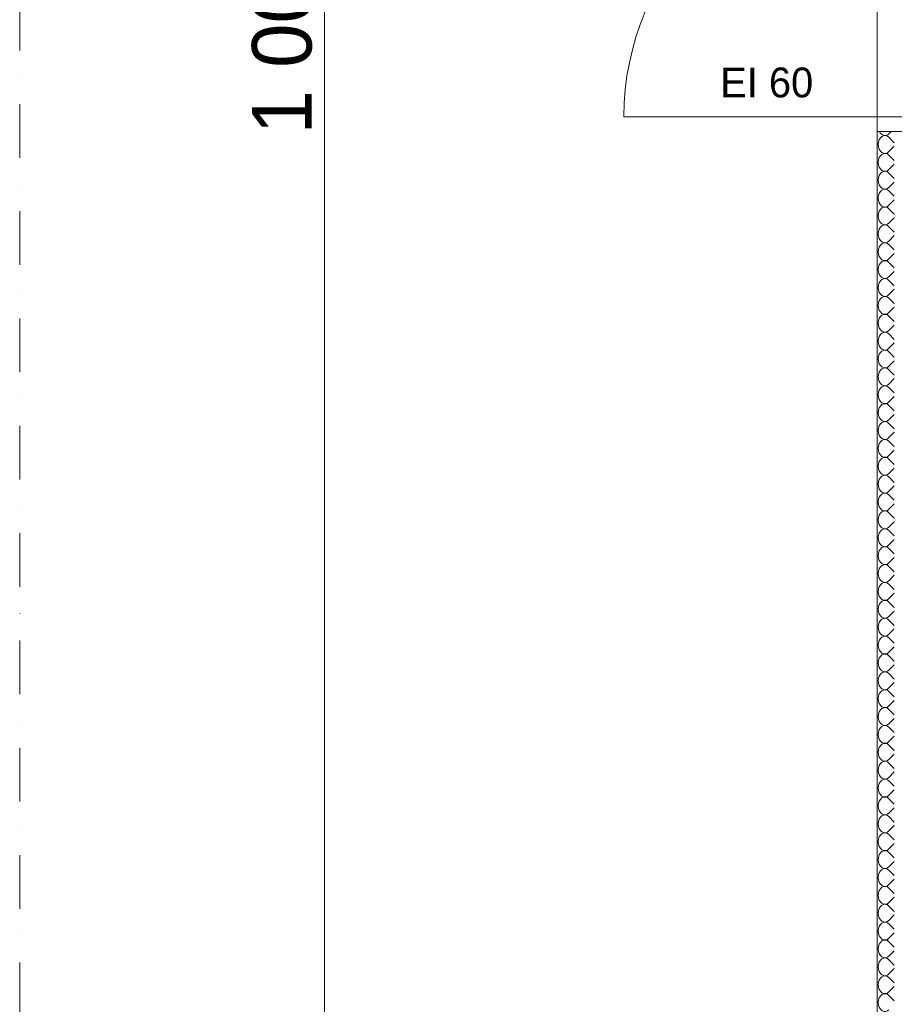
# Model space of a CAD drawing. Header units: millimetres. Extents: x 100377 to 152816, y -1988 to 13902.
# Tile 25 of 58: x 125717 to 128652, y 3575 to 6880. Entities that reach past the tile are written whole.
import ezdxf

# ---------------------------------------------------------------- set-up
doc = ezdxf.new("R2010")
doc.units = ezdxf.units.MM
doc.header["$MEASUREMENT"] = 0
doc.linetypes.add('Kropki i Kreski', pattern=[360, 180, -90, 0, -90])
for name, color, linetype, lineweight in [('Nowe_0_Nr_pióra__1', 7, 'Continuous', 13), ('Nowe_0_Nr_pióra__58', 1, 'Continuous', 13), ('Nowe_299-A Wymiary Opisy_Nr_pióra__1', 7, 'Continuous', 13), ('Nowe_299-A Wymiary Opisy_Nr_pióra__21', 7, 'Continuous', 25), ('Nowe_810-G Ogólne_Nr_pióra__1', 7, 'Continuous', 13), ('Nowe_830-G Teksty Etykiety_Nr_pióra__20', 1, 'Continuous', 13)]:
    doc.layers.add(name, color=color, linetype=linetype, lineweight=lineweight)
doc.layers.add('Nowe_299-A Wymiary Opisy', color=7, linetype='Continuous')
doc.styles.add('STYL_AUTOMATYCZNY_1', font='txt')
doc.dimstyles.new('STYL_AUTOMATYCZNY__1', dxfattribs={"dimtxt": 200, "dimasz": 47.5, "dimexe": 0.18, "dimexo": 300, "dimgap": 0.09, "dimtad": 1, "dimdec": 0, "dimlfac": 0.1, "dimzin": 0, "dimdsep": 46, "dimtxsty": 'STYL_AUTOMATYCZNY_1', "dimblk": 'ARROWHEAD_2', "dimblk1": 'ARROWHEAD_2', "dimblk2": 'ARROWHEAD_2', "dimcen": 0.09, "dimclrd": 7, "dimclre": 7, "dimclrt": 7, "dimadec": 1, "dimazin": 0, "dimtfac": 1, "dimtdec": 4, "dimtmove": 0, "dimatfit": 3, "dimfxl": 0, "dimtolj": 1, "dimtzin": 0, "dimarcsym": 0})

# ---------------------------------------------------------------- blocks, each defined once
blk = doc.blocks.new('*X32')
at = {"layer": 'Nowe_0_Nr_pióra__1', "color": 7, "linetype": 'Continuous', "lineweight": 13}
for p, q in [((128641.3, 6504), (128634.3, 6497)), ((128652.2, 6467), (128634.3, 6485)), ((128652.2, 6455), (128634.3, 6437)), ((128652.2, 6407), (128634.3, 6425)), ((128652.2, 6395), (128634.3, 6377)), ((128652.2, 6347), (128634.3, 6365)), ((128652.2, 6335), (128634.3, 6317)), ((128652.2, 6287), (128634.3, 6305)), ((128652.2, 6275), (128634.3, 6257)), ((128652.2, 6227), (128634.3, 6245)), ((128652.2, 6215), (128634.3, 6197)), ((128652.2, 6167), (128634.3, 6185)), ((128652.2, 6155), (128634.3, 6137)), ((128652.2, 6107), (128634.3, 6125)), ((128652.2, 6095), (128634.3, 6077)), ((128652.2, 6047), (128634.3, 6065)), ((128652.2, 6035), (128634.3, 6017)), ((128652.2, 5987), (128634.3, 6005)), ((128652.2, 5975), (128634.3, 5957)), ((128652.2, 5927), (128634.3, 5945)), ((128652.2, 5915), (128634.3, 5897)), ((128652.2, 5867), (128634.3, 5885)), ((128652.2, 5855), (128634.3, 5837)), ((128652.2, 5807), (128634.3, 5825)), ((128652.2, 5795), (128634.3, 5777)), ((128652.2, 5747), (128634.3, 5765)), ((128652.2, 5735), (128634.3, 5717)), ((128652.2, 5687), (128634.3, 5705)), ((128652.2, 5675), (128634.3, 5657)), ((128652.2, 5627), (128634.3, 5645)), ((128652.2, 5615), (128634.3, 5597)), ((128652.2, 5567), (128634.3, 5585)), ((128652.2, 5555), (128634.3, 5537)), ((128652.2, 5507), (128634.3, 5525)), ((128652.2, 5495), (128634.3, 5477)), ((128652.2, 5447), (128634.3, 5465)), ((128652.2, 5435), (128634.3, 5417)), ((128652.2, 5387), (128634.3, 5405)), ((128652.2, 5375), (128634.3, 5357)), ((128652.2, 5327), (128634.3, 5345)), ((128652.2, 5315), (128634.3, 5297)), ((128652.2, 5267), (128634.3, 5285)), ((128652.2, 5255), (128634.3, 5237)), ((128652.2, 5207), (128634.3, 5225)), ((128652.2, 5195), (128634.3, 5177)), ((128652.2, 5147), (128634.3, 5165)), ((128652.2, 5135), (128634.3, 5117)), ((128652.2, 5087), (128634.3, 5105)), ((128652.2, 5075), (128634.3, 5057)), ((128652.2, 5027), (128634.3, 5045)), ((128652.2, 5015), (128634.3, 4997)), ((128652.2, 4967), (128634.3, 4985)), ((128652.2, 4955), (128634.3, 4937)), ((128652.2, 4907), (128634.3, 4925)), ((128652.2, 4895), (128634.3, 4877)), ((128652.2, 4847), (128634.3, 4865)), ((128652.2, 4835), (128634.3, 4817)), ((128652.2, 4787), (128634.3, 4805)), ((128652.2, 4775), (128634.3, 4757)), ((128652.2, 4727), (128634.3, 4745)), ((128652.2, 4715), (128634.3, 4697)), ((128652.2, 4667), (128634.3, 4685)), ((128652.2, 4655), (128634.3, 4637)), ((128652.2, 4607), (128634.3, 4625)), ((128652.2, 4595), (128634.3, 4577)), ((128652.2, 4547), (128634.3, 4565)), ((128652.2, 4535), (128634.3, 4517)), ((128652.2, 4487), (128634.3, 4505)), ((128652.2, 4475), (128634.3, 4457)), ((128652.2, 4427), (128634.3, 4445)), ((128652.2, 4415), (128634.3, 4397)), ((128652.2, 4367), (128634.3, 4385)), ((128652.2, 4355), (128634.3, 4337)), ((128652.2, 4307), (128634.3, 4325)), ((128652.2, 4295), (128634.3, 4277)), ((128652.2, 4247), (128634.3, 4265)), ((128652.2, 4235), (128634.3, 4217)), ((128652.2, 4187), (128634.3, 4205)), ((128652.2, 4175), (128634.3, 4157)), ((128652.2, 4127), (128634.3, 4145)), ((128652.2, 4115), (128634.3, 4097)), ((128652.2, 4067), (128634.3, 4085)), ((128652.2, 4055), (128634.3, 4037)), ((128652.2, 4007), (128634.3, 4025)), ((128652.2, 3995), (128634.3, 3977)), ((128652.2, 3947), (128634.3, 3965)), ((128652.2, 3935), (128634.3, 3917)), ((128652.2, 3887), (128634.3, 3905)), ((128652.2, 3875), (128634.3, 3857)), ((128652.2, 3827), (128634.3, 3845)), ((128652.2, 3815), (128634.3, 3797)), ((128652.2, 3767), (128634.3, 3785)), ((128652.2, 3755), (128634.3, 3737)), ((128652.2, 3707), (128634.3, 3725)), ((128652.2, 3695), (128634.3, 3677)), ((128652.2, 3647), (128634.3, 3665)), ((128652.2, 3635), (128634.3, 3617)), ((128652.2, 3587), (128634.3, 3605))]:
    blk.add_line(p, q, dxfattribs=at)
for centre, start_param, end_param in [((128620.9, 6461), 5.639684, 7.853982), ((128620.9, 6521), 2.172157, 3.785094), ((128620.9, 6461), 1.570796, 3.785094), ((128620.9, 6401), 5.639684, 7.853982), ((128620.9, 6401), 1.570796, 3.785094), ((128620.9, 6341), 5.639684, 7.853982), ((128620.9, 6341), 1.570796, 3.785094), ((128620.9, 6281), 5.639684, 7.853982), ((128620.9, 6281), 1.570796, 3.785094), ((128620.9, 6221), 5.639684, 7.853982), ((128620.9, 6221), 1.570796, 3.785094), ((128620.9, 6161), 5.639684, 7.853982), ((128620.9, 6161), 1.570796, 3.785094), ((128620.9, 6101), 5.639684, 7.853982), ((128620.9, 6101), 1.570796, 3.785094), ((128620.9, 6041), 5.639684, 7.853982), ((128620.9, 6041), 1.570796, 3.785094), ((128620.9, 5981), 5.639684, 7.853982), ((128620.9, 5981), 1.570796, 3.785094), ((128620.9, 5921), 5.639684, 7.853982), ((128620.9, 5921), 1.570796, 3.785094), ((128620.9, 5861), 5.639684, 7.853982), ((128620.9, 5861), 1.570796, 3.785094), ((128620.9, 5801), 5.639684, 7.853982), ((128620.9, 5801), 1.570796, 3.785094), ((128620.9, 5741), 5.639684, 7.853982), ((128620.9, 5741), 1.570796, 3.785094), ((128620.9, 5681), 5.639684, 7.853982), ((128620.9, 5681), 1.570796, 3.785094), ((128620.9, 5621), 5.639684, 7.853982), ((128620.9, 5621), 1.570796, 3.785094), ((128620.9, 5561), 5.639684, 7.853982), ((128620.9, 5561), 1.570796, 3.785094), ((128620.9, 5501), 5.639684, 7.853982), ((128620.9, 5501), 1.570796, 3.785094), ((128620.9, 5441), 5.639684, 7.853982), ((128620.9, 5441), 1.570796, 3.785094), ((128620.9, 5381), 5.639684, 7.853982), ((128620.9, 5381), 1.570796, 3.785094), ((128620.9, 5321), 5.639684, 7.853982), ((128620.9, 5321), 1.570796, 3.785094), ((128620.9, 5261), 5.639684, 7.853982), ((128620.9, 5261), 1.570796, 3.785094), ((128620.9, 5201), 5.639684, 7.853982), ((128620.9, 5201), 1.570796, 3.785094), ((128620.9, 5141), 5.639684, 7.853982), ((128620.9, 5141), 1.570796, 3.785094), ((128620.9, 5081), 5.639684, 7.853982), ((128620.9, 5081), 1.570796, 3.785094), ((128620.9, 5021), 5.639684, 7.853982), ((128620.9, 5021), 1.570796, 3.785094), ((128620.9, 4961), 5.639684, 7.853982), ((128620.9, 4961), 1.570796, 3.785094), ((128620.9, 4901), 5.639684, 7.853982), ((128620.9, 4901), 1.570796, 3.785094), ((128620.9, 4841), 5.639684, 7.853982), ((128620.9, 4841), 1.570796, 3.785094), ((128620.9, 4781), 5.639684, 7.853982), ((128620.9, 4781), 1.570796, 3.785094), ((128620.9, 4721), 5.639684, 7.853982), ((128620.9, 4721), 1.570796, 3.785094), ((128620.9, 4661), 5.639684, 7.853982), ((128620.9, 4661), 1.570796, 3.785094), ((128620.9, 4601), 5.639684, 7.853982), ((128620.9, 4601), 1.570796, 3.785094), ((128620.9, 4541), 5.639684, 7.853982), ((128620.9, 4541), 1.570796, 3.785094), ((128620.9, 4481), 5.639684, 7.853982), ((128620.9, 4481), 1.570796, 3.785094), ((128620.9, 4421), 5.639684, 7.853982), ((128620.9, 4421), 1.570796, 3.785094), ((128620.9, 4361), 5.639684, 7.853982), ((128620.9, 4361), 1.570796, 3.785094), ((128620.9, 4301), 5.639684, 7.853982), ((128620.9, 4301), 1.570796, 3.785094), ((128620.9, 4241), 5.639684, 7.853982), ((128620.9, 4241), 1.570796, 3.785094), ((128620.9, 4181), 5.639684, 7.853982), ((128620.9, 4181), 1.570796, 3.785094), ((128620.9, 4121), 5.639684, 7.853982), ((128620.9, 4121), 1.570796, 3.785094), ((128620.9, 4061), 5.639684, 7.853982), ((128620.9, 4061), 1.570796, 3.785094), ((128620.9, 4001), 5.639684, 7.853982), ((128620.9, 4001), 1.570796, 3.785094), ((128620.9, 3941), 5.639684, 7.853982), ((128620.9, 3941), 1.570796, 3.785094), ((128620.9, 3881), 5.639684, 7.853982), ((128620.9, 3881), 1.570796, 3.785094), ((128620.9, 3821), 5.639684, 7.853982), ((128620.9, 3821), 1.570796, 3.785094), ((128620.9, 3761), 5.639684, 7.853982), ((128620.9, 3761), 1.570796, 3.785094), ((128620.9, 3701), 5.639684, 7.853982), ((128620.9, 3701), 1.570796, 3.785094), ((128620.9, 3641), 5.639684, 7.853982), ((128620.9, 3641), 1.570796, 3.785094), ((128620.9, 3581), 5.639684, 7.853982), ((128620.9, 3581), 1.570796, 3.785094)]:
    blk.add_ellipse(centre, major_axis=(0, 30), ratio=0.746596, start_param=start_param, end_param=end_param, dxfattribs=at)
blk = doc.blocks.new('Wypełnienie_16_1', base_point=(0, 0))
at = {"layer": 'Nowe_0_Nr_pióra__1', "color": 7, "linetype": 'Continuous', "lineweight": 13, "flags": 128}
blk.add_lwpolyline([(128594.9, 237), (128694.9, 237), (128694.9, 6504), (128594.9, 6504)], close=True, dxfattribs=at)
at = {"layer": 'Nowe_0_Nr_pióra__1', "color": 7, "linetype": 'Continuous', "lineweight": 13}
blk.add_blockref('*X32', (0, 0), dxfattribs=at)
blk = doc.blocks.new('*D174')
at = {"layer": 'Nowe_299-A Wymiary Opisy_Nr_pióra__1', "color": 7, "linetype": 'Continuous', "lineweight": 13}
for p, q in [((126739.7, 11837), (126739.7, 11867.6)), ((126786.5, 11837), (126692.8, 11837)), ((126739.7, 1837), (126739.7, 11837)), ((126786.5, 1837), (126692.8, 1837))]:
    blk.add_line(p, q, dxfattribs=at)
at = {"layer": 'Nowe_299-A Wymiary Opisy_Nr_pióra__21', "color": 7, "linetype": 'Continuous', "lineweight": 25}
for p, q in [((126770.9, 11819), (126708.4, 11855.1)), ((126708.4, 1855.1), (126770.9, 1819))]:
    blk.add_line(p, q, dxfattribs=at)
at = {"layer": 'Nowe_299-A Wymiary Opisy_Nr_pióra__1', "color": 7, "lineweight": 13, "insert": (126699.7, 6495.1), "char_height": 200, "attachment_point": 7, "rotation": 90, "style": 'STYL_AUTOMATYCZNY_1'}
blk.add_mtext('{\\A1;1\xa0000}', dxfattribs=at)
blk = doc.blocks.new('ARROWHEAD_2')
at = {"color": 0, "linetype": 'Continuous', "lineweight": 0}
for p, q in [((0, 0), (-1, 0)), ((-0.378, -0.655), (0.378, 0.655))]:
    blk.add_line(p, q, dxfattribs=at)

msp = doc.modelspace()

# ---------------------------------------------------------------- linework, layer by layer
at = {"layer": 'Nowe_0_Nr_pióra__58', "color": 1, "linetype": 'Continuous', "lineweight": 13}
msp.add_lwpolyline([(128594.9, 11937), (128594.9, 237)], dxfattribs=at)
at = {"layer": 'Nowe_810-G Ogólne_Nr_pióra__1', "color": 7, "linetype": 'Kropki i Kreski', "lineweight": 13}
msp.add_lwpolyline([(125717.4, 13438.6), (125717.4, -1524.9)], dxfattribs=at)
at = {"layer": 'Nowe_810-G Ogólne_Nr_pióra__1', "color": 7, "linetype": 'Continuous', "lineweight": 13}
for points in [[(128644.9, 6554), (127744.9, 6554)], [(128634.8, 6504), (128694.9, 6504), (128694.9, 6554), (128594.9, 6554), (128594.9, 6504), (128694.9, 6504)], [(128594.9, 6554), (128594.9, 237)], [(128594.9, 6554), (128594.9, 237)]]:
    msp.add_lwpolyline(points, dxfattribs=at)
msp.add_arc((128644.9, 6554), 900, 90, 180, dxfattribs=at)

# ---------------------------------------------------------------- block references
at = {"layer": 'Nowe_0_Nr_pióra__1', "color": 7, "linetype": 'Continuous', "lineweight": 13}
msp.add_blockref('Wypełnienie_16_1', (0, 0), dxfattribs=at)

# ---------------------------------------------------------------- texts
at = {"layer": 'Nowe_830-G Teksty Etykiety_Nr_pióra__20', "color": 1, "linetype": 'Continuous', "lineweight": 13, "insert": (128068, 6719.1), "char_height": 100, "attachment_point": 1, "style": 'STYL_AUTOMATYCZNY_1'}
msp.add_mtext('{\\A1;EI 60}', dxfattribs=at)

# ---------------------------------------------------------------- dimensions: what is measured, and where the dimension line sits
at = {"layer": 'Nowe_299-A Wymiary Opisy', "color": 7, "linetype": 'Continuous', "lineweight": 13}
dim = msp.add_linear_dim(base=(126739.7, 11837), p1=(126840.6, 1837), p2=(126852.2, 11837), angle=90, dimstyle='STYL_AUTOMATYCZNY__1', dxfattribs=at)
dim.commit()
dim.dimension.update_dxf_attribs({"geometry": '*D174', "text_midpoint": (126599.7, 6838.6), "dimtype": 160, "text_rotation": 90})

doc.saveas('drawing.dxf')
